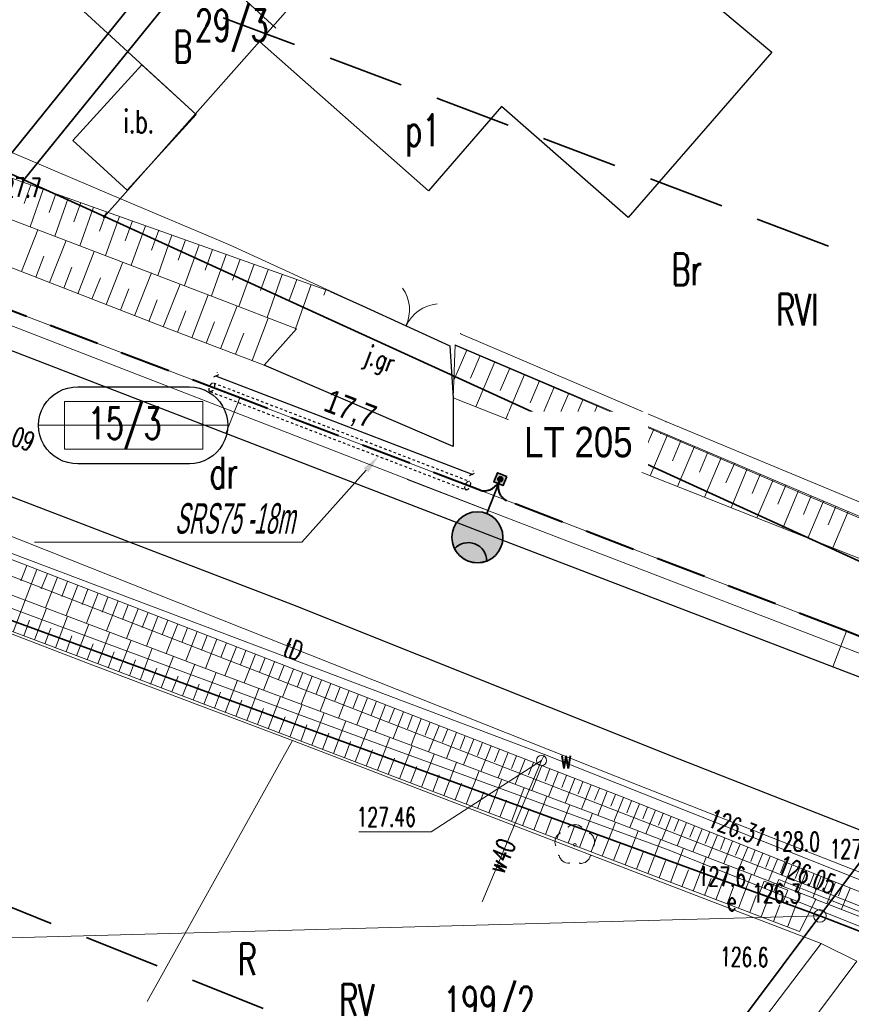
# Model space of a CAD drawing. Header units: metres. Extents: x 6496648 to 6497944, y 5962794 to 5963351.
# Tile 24 of 91: x 6497010 to 6497042, y 5963091 to 5963130. Entities that reach past the tile are written whole.
import ezdxf
from ezdxf import colors
from ezdxf.entities.mleader import LeaderData, LeaderLine
from ezdxf.math import Vec2, Vec3

# ---------------------------------------------------------------- set-up
doc = ezdxf.new("R2010")
doc.units = ezdxf.units.M
doc.header["$MEASUREMENT"] = 0
for name, pattern in [('DASHED', [19.05, 12.7, -6.35]), ('HIDDEN', [0.375, 0.25, -0.125]), ('L_0_04', [1.5, 1, -0.5])]:
    doc.linetypes.add(name, pattern=pattern)
doc.layers.get('0').update_dxf_attribs({"color": 8, "linetype": 'CONTINUOUS', "lineweight": 13})
doc.layers.get('DEFPOINTS').update_dxf_attribs({"linetype": 'CONTINUOUS', "lineweight": 0})
for name, color, linetype, lineweight in [('000_INNE__NIEZYDENTYFIKOWANE_', 8, 'CONTINUOUS', 13), ('209_OPIS_KONTURU_KLASYFIKACYJNEGO', 8, 'CONTINUOUS', 13), ('210_OZNACZENIE_UzYTKU', 8, 'CONTINUOUS', 13), ('211_NR_DZIAlKI', 7, 'CONTINUOUS', 25), ('217_GRANICA_KONTURU_KLASYFIKCYJNEGO', 8, 'CONTINUOUS', 13), ('218_GRANICA_UzYTKU', 8, 'CONTINUOUS', 13), ('219_LINIA_GRANICY', 3, 'CONTINUOUS', 35), ('312_BUDYNEK__POWIERZCHNIA_', 8, 'CONTINUOUS', 30), ('312_NUMER_EWIDENCYJNY_BUDYNKU_ATR124', 8, 'CONTINUOUS', 13), ('BRAMA__LINIA_', 8, 'CONTINUOUS', 13), ('brama__linia____symbol', 8, 'CONTINUOUS', 13), ('drzewo_lisciaste__punkt_', 8, 'CONTINUOUS', 13), ('E_działki', 96, 'CONTINUOUS', 30), ('E_proj_opisy_ośw.', 7, 'CONTINUOUS', 13), ('E_proj_osłona r.', 140, 'L_0_04', 30), ('E_proj_osłona r. opis_obw. 200', 166, 'CONTINUOUS', 9), ('E_proj_ośw_latarnia', 1, 'CONTINUOUS', 35), ('E_proj_ośw_linia_obw. 200', 1, 'L_0_04', 40), ('INNA_BUDOWLA__POWIERZCHNIA_', 8, 'CONTINUOUS', 13), ('INNA_BUDOWLA__POWIERZCHNIA__ATR17', 8, 'CONTINUOUS', 13), ('JEZDNIA__POWIERZCHNIA_', 8, 'CONTINUOUS', 25), ('JEZDNIA__POWIERZCHNIA__ATR17', 8, 'CONTINUOUS', 13), ('murek_oporowy__linia_', 8, 'CONTINUOUS', 13), ('OGRODZENIE_TRWAlE__LINIA_', 8, 'CONTINUOUS', 13), ('PRZEWoD_ELEKTROENERGETYCZNY__LINIA_', 1, 'CONTINUOUS', 13), ('PRZEWoD_KANALIZACYJNY__LINIA_', 36, 'CONTINUOUS', 13), ('PRZEWoD_TELEKOMUNIKACYJNY__LINIA_', 30, 'CONTINUOUS', 13), ('PRZEWoD_TELEKOMUNIKACYJNY__LINIA__ATR1', 30, 'CONTINUOUS', 13), ('PRZEWoD_WODOCIaGOWY__LINIA_', 5, 'CONTINUOUS', 13), ('PRZEWoD_WODOCIaGOWY__LINIA__ATR1', 5, 'CONTINUOUS', 13), ('PUNKT_O_OKREsLONEJ_WYSOKOsCI__SIEc_KANALIZACYJNA__ATR2', 36, 'CONTINUOUS', 13), ('PUNKT_O_OKREsLONEJ_WYSOKOsCI__SIEc_WODOCIaGOWA__ATR2', 5, 'CONTINUOUS', 13), ('PUNKT_WYSOKOsCIOWY_NATURALNY_ATR2', 8, 'CONTINUOUS', 13), ('PUNKT_WYSOKOsCIOWY_SZTUCZNY_ATR2', 8, 'CONTINUOUS', 13), ('RoW_MELIORACYJNY__POWIERZCHNIA_', 8, 'CONTINUOUS', 13), ('SKARPA_NIEUMOCNIONA__POWIERZCHNIA_', 8, 'CONTINUOUS', 13), ('szafa_elektroenergetyczna__punkt_', 1, 'CONTINUOUS', 13), ('SZAFA_ELEKTROENERGETYCZNA__PUNKT__ATR17', 1, 'CONTINUOUS', 13), ('ZAKRES', 190, 'L_0_04', 35), ('zasuwa___siec_wodociagowa__punkt_', 5, 'CONTINUOUS', 13), ('ZASUWA___SIEC_WODOCIaGOWA__PUNKT__ATR17', 5, 'CONTINUOUS', 13)]:
    doc.layers.add(name, color=color, linetype=linetype, lineweight=lineweight)
doc.layers.add('E_pomocnicza', color=3, linetype='CONTINUOUS', lineweight=13, plot=False)
doc.styles.add('Andy', font='arial.ttf', dxfattribs={"height": 2})
doc.styles.add('Annotative', font='simplex.shx')
doc.styles.add('Narrow', font='ARIALN.TTF', dxfattribs={"height": 2})
doc.styles.get("Standard").update_dxf_attribs({"font": 'simplex.shx'})
doc.dimstyles.new('wymiary', dxfattribs={"dimtxt": 0.65, "dimasz": 0.25, "dimexe": 0.25, "dimexo": 1, "dimgap": 0.1, "dimtad": 1, "dimzin": 1, "dimtxsty": 'Annotative', "dimblk": 'OBLIQUE', "dimcen": 0.0025, "dimdle": 0.05, "dimadec": 0, "dimazin": 0, "dimtfac": 1, "dimtmove": 0, "dimatfit": 3, "dimldrblk": 'NONE', "dimfxl": 1, "dimarcsym": 0})

# ---------------------------------------------------------------- blocks, each defined once
blk = doc.blocks.new('GRO')
at = {"color": 0, "linetype": 'Continuous', "lineweight": 13}
blk.add_circle((0, 0), 0.1, dxfattribs=at)
blk = doc.blocks.new('GRT')
at = {"color": 0, "linetype": 'Continuous', "lineweight": 18}
blk.add_circle((0, 0), 0.5, dxfattribs=at)
blk = doc.blocks.new('A$C5E955987')
at = {"layer": 'E_proj_ośw_latarnia'}
h = blk.add_hatch(color=7, dxfattribs=at)
h.dxf.hatch_style = 1
h.paths.add_polyline_path([(3.223, 1.824, 1), (3.408, 1.892, 1)], flags=0)
h.paths.add_polyline_path([(3.2, 1.606), (3.567, 1.742), (3.431, 2.111), (3.064, 1.976)])
h.paths.add_polyline_path([(3.223, 1.824, -1), (3.408, 1.892, -1)], flags=16)
h.paths.add_polyline_path([(0.071, 1.38, -0.683546), (0.557, 0.106, 0.679532), (1.952, 1.355, 0.687575)])
h = blk.add_hatch(color=7, dxfattribs=at)
h.dxf.hatch_style = 1
h.paths.add_polyline_path([(3.223, 1.824, 1), (3.408, 1.892, 1)])
blk.add_hatch(color=256, dxfattribs=at).paths.add_polyline_path([(0.071, 1.38, 0.389707), (0.557, 0.106), (0.557, 0.106, 0.683546)])
blk.add_lwpolyline([(3.567, 1.742), (3.2, 1.606), (3.064, 1.976), (3.431, 2.111)], close=True, dxfattribs=at)
at = {"layer": 'E_proj_ośw_latarnia', "flags": 128}
blk.add_lwpolyline([(3.132, 1.791), (1.952, 1.355)], dxfattribs=at)
at = {"layer": 'E_proj_ośw_latarnia'}
blk.add_lwpolyline([(0.071, 1.38, 0.389707), (0.557, 0.106), (0.557, 0.106, 0.683546)], format="xyb", close=True, dxfattribs=at)
for centre, radius in [((1.007, 1.007), 1.007), ((3.315, 1.858), 0.0984)]:
    blk.add_circle(centre, radius, dxfattribs=at)
blk = doc.blocks.new('*U21')
at = {"linetype": 'Continuous', "flags": 128}
blk.add_lwpolyline([(0.393, -1.118, -1.023376), (0.393, 1.118), (3.637, 1.118, -1.000213), (3.637, -1.118)], format="xyb", close=True, dxfattribs=at)
at = {"layer": 'E_pomocnicza', "color": 7, "lineweight": 0, "flags": 128}
for points in [[(0, 0.696), (0, -0.696), (4.03, -0.696), (4.03, 0.696), (0, 0.696)], [(-0.734, 0), (4.755, 0)]]:
    blk.add_lwpolyline(points, dxfattribs=at)
blk = doc.blocks.new('_Oblique')
at = {"color": 0, "linetype": 'ByBlock', "lineweight": -2}
blk.add_line((-0.5, -0.5), (0.5, 0.5), dxfattribs=at)
blk = doc.blocks.new('*D35')
at = {"layer": 'DEFPOINTS', "color": 0}
for p in [(0, 0), (15.78, -8.106), (15.392, -8.786)]:
    blk.add_point(p, dxfattribs=at)
at = {"layer": 'E_pomocnicza', "color": 0, "lineweight": -2}
for p, q in [((0.345, 0.705), (15.824, -8.131)), ((0.496, 0.868), (0.512, 0.897)), ((15.888, -7.917), (15.904, -7.889))]:
    blk.add_line(p, q, dxfattribs=at)
at = {"layer": 'E_pomocnicza', "color": 0, "lineweight": -2, "xscale": 0.25, "yscale": 0.25, "zscale": 0.25}
for p, rotation in [((0.388, 0.68), 150.282775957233), ((15.78, -8.106), 330.282775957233)]:
    blk.add_blockref('_Oblique', p, dxfattribs=dict(at, rotation=rotation))
at = {"layer": 'E_pomocnicza', "color": 0, "linetype": 'Continuous', "lineweight": 0, "insert": (8.581, -2.843), "char_height": 2, "attachment_point": 5, "rotation": 330.28278, "style": 'Narrow'}
blk.add_mtext('{\\H0.75x;17,7}', dxfattribs=at)
blk = doc.blocks.new('_None')
blk = doc.blocks.new('*U34')
at = {"linetype": 'HIDDEN', "ltscale": 0.2}
for p, q in [((0.149, 0.261), (15.541, -8.525)), ((-0.149, -0.261), (15.244, -9.046))]:
    blk.add_line(p, q, dxfattribs=at)
at = {"linetype": 'DASHED', "ltscale": 0.02}
for centre in [(0, 0), (15.392, -8.786)]:
    blk.add_ellipse(centre, major_axis=(-0.149, -0.261), ratio=0.5, dxfattribs=at)
at = {"layer": 'E_pomocnicza', "color": 4, "lineweight": 0}
dim = blk.add_aligned_dim(p1=(0, 0), p2=(15.392, -8.786), distance=0.783, text='{\\H0.75x;<>}', dimstyle='wymiary', override={"dimtxt": 1.3, "dimtad": 2, "dimdec": 1, "dimlfac": 1, "dimrnd": 0, "dimtxsty": 'Narrow'}, dxfattribs=at)
dim.commit()
dim.dimension.update_dxf_attribs({"geometry": '*D35', "text_midpoint": (8.581, -2.843)})

msp = doc.modelspace()

# ---------------------------------------------------------------- linework, layer by layer
at = {"layer": '000_INNE__NIEZYDENTYFIKOWANE_', "flags": 128}
for points in [[(6497010.14, 5963123.51), (6497009.88, 5963122.78)], [(6497010.63, 5963123.33), (6497010.11, 5963121.86)], [(6497011.12, 5963123.16), (6497010.86, 5963122.42)], [(6497011.61, 5963122.98), (6497011.08, 5963121.49)], [(6497012.11, 5963122.81), (6497011.84, 5963122.05)], [(6497012.61, 5963122.63), (6497012.07, 5963121.11)], [(6497013.12, 5963122.45), (6497012.85, 5963121.68)], [(6497013.63, 5963122.27), (6497013.08, 5963120.73)], [(6497014.14, 5963122.09), (6497013.86, 5963121.31)], [(6497014.66, 5963121.9), (6497014.1, 5963120.34)], [(6497009.77, 5963120.09), (6497010.42, 5963121.74)], [(6497015.18, 5963121.72), (6497014.9, 5963120.93)], [(6497015.7, 5963121.53), (6497015.14, 5963119.94)], [(6497010.88, 5963119.66), (6497011.53, 5963121.32)], [(6497016.23, 5963121.34), (6497015.95, 5963120.54)], [(6497016.77, 5963121.15), (6497016.19, 5963119.54)], [(6497010.33, 5963119.87), (6497010.65, 5963120.7)], [(6497011.99, 5963119.22), (6497012.64, 5963120.89)], [(6497017.3, 5963120.96), (6497017.01, 5963120.15)], [(6497017.84, 5963120.77), (6497017.26, 5963119.13)], [(6497013.11, 5963118.79), (6497013.76, 5963120.46)], [(6497018.39, 5963120.58), (6497018.09, 5963119.75)], [(6497018.94, 5963120.38), (6497018.34, 5963118.71)], [(6497011.44, 5963119.44), (6497011.76, 5963120.27)], [(6497014.23, 5963118.35), (6497014.89, 5963120.04)], [(6497019.49, 5963120.18), (6497019.19, 5963119.34)], [(6497020.05, 5963119.98), (6497019.45, 5963118.28)], [(6497012.55, 5963119.01), (6497012.88, 5963119.84)], [(6497015.36, 5963117.91), (6497016.02, 5963119.6)], [(6497020.62, 5963119.78), (6497020.31, 5963118.92)], [(6497021.19, 5963119.58), (6497020.57, 5963117.84)], [(6497013.67, 5963118.57), (6497014, 5963119.41)], [(6497016.49, 5963117.48), (6497017.13, 5963119.18)], [(6497021.77, 5963119.37), (6497021.69, 5963119.16)], [(6497014.79, 5963118.13), (6497015.12, 5963118.98)], [(6497015.92, 5963117.7), (6497016.25, 5963118.55)], [(6497017.62, 5963117.05), (6497018.27, 5963118.74)], [(6497017.05, 5963117.27), (6497017.38, 5963118.11)], [(6497018.86, 5963116.58), (6497019.5, 5963118.26)], [(6497018.21, 5963116.83), (6497018.53, 5963117.67)], [(6497027.32, 5963117), (6497026.81, 5963115.81)], [(6497027.85, 5963116.78), (6497027.47, 5963115.89)], [(6497028.43, 5963116.53), (6497027.68, 5963114.76)], [(6497029.02, 5963116.28), (6497028.64, 5963115.4)], [(6497029.6, 5963116.04), (6497028.86, 5963114.29)], [(6497030.19, 5963115.79), (6497029.82, 5963114.92)], [(6497030.77, 5963115.54), (6497030.04, 5963113.83)], [(6497031.34, 5963115.3), (6497030.98, 5963114.45)], [(6497031.91, 5963115.06), (6497031.19, 5963113.37)], [(6497032.47, 5963114.82), (6497032.12, 5963113.98)], [(6497033.03, 5963114.58), (6497032.33, 5963112.92)], [(6497033.59, 5963114.35), (6497033.24, 5963113.52)], [(6497034.14, 5963114.11), (6497033.45, 5963112.48)], [(6497034.69, 5963113.88), (6497034.34, 5963113.07)], [(6497035.23, 5963113.65), (6497034.55, 5963112.04)], [(6497035.76, 5963113.42), (6497035.43, 5963112.63)], [(6497036.3, 5963113.2), (6497035.63, 5963111.62)], [(6497036.83, 5963112.97), (6497036.49, 5963112.19)], [(6497037.35, 5963112.75), (6497036.69, 5963111.2)], [(6497037.87, 5963112.53), (6497037.54, 5963111.76)], [(6497038.38, 5963112.31), (6497037.74, 5963110.78)], [(6497038.89, 5963112.09), (6497038.57, 5963111.34)], [(6497039.4, 5963111.88), (6497038.76, 5963110.38)], [(6497039.9, 5963111.67), (6497039.59, 5963110.92)], [(6497040.4, 5963111.46), (6497039.78, 5963109.98)], [(6497040.9, 5963111.25), (6497040.59, 5963110.51)], [(6497041.39, 5963111.04), (6497040.77, 5963109.58)], [(6497041.87, 5963110.83), (6497041.57, 5963110.11)], [(6497042.36, 5963110.63), (6497041.75, 5963109.2)], [(6497009.98, 5963108.51), (6497009.74, 5963107.9)], [(6497010.38, 5963108.35), (6497009.91, 5963107.14)], [(6497010.79, 5963108.19), (6497010.55, 5963107.59)], [(6497011.19, 5963108.04), (6497010.72, 5963106.83)], [(6497011.59, 5963107.88), (6497011.36, 5963107.28)], [(6497011.99, 5963107.73), (6497011.53, 5963106.53)], [(6497012.39, 5963107.57), (6497012.16, 5963106.97)], [(6497009.44, 5963105.89), (6497009.91, 5963107.14)], [(6497012.79, 5963107.42), (6497012.33, 5963106.23)], [(6497013.18, 5963107.26), (6497012.95, 5963106.67)], [(6497013.58, 5963107.11), (6497013.12, 5963105.93)], [(6497010.28, 5963105.57), (6497010.75, 5963106.82)], [(6497013.97, 5963106.96), (6497013.75, 5963106.37)], [(6497014.37, 5963106.8), (6497013.91, 5963105.63)], [(6497009.86, 5963105.73), (6497010.09, 5963106.35)], [(6497011.11, 5963105.26), (6497011.58, 5963106.51)], [(6497014.76, 5963106.65), (6497014.53, 5963106.06)], [(6497015.15, 5963106.5), (6497014.7, 5963105.33)], [(6497015.54, 5963106.35), (6497015.31, 5963105.77)], [(6497010.69, 5963105.41), (6497010.93, 5963106.04)], [(6497011.94, 5963104.94), (6497012.42, 5963106.19)], [(6497015.93, 5963106.2), (6497015.48, 5963105.04)], [(6497016.32, 5963106.05), (6497016.09, 5963105.47)], [(6497011.53, 5963105.1), (6497011.76, 5963105.73)], [(6497012.78, 5963104.63), (6497013.25, 5963105.88)], [(6497013.61, 5963104.31), (6497014.09, 5963105.56)], [(6497016.7, 5963105.9), (6497016.25, 5963104.74)], [(6497017.09, 5963105.75), (6497016.86, 5963105.17)], [(6497017.47, 5963105.6), (6497017.03, 5963104.45)], [(6497012.36, 5963104.79), (6497012.6, 5963105.41)], [(6497014.45, 5963103.99), (6497014.92, 5963105.25)], [(6497017.85, 5963105.45), (6497017.63, 5963104.88)], [(6497018.24, 5963105.3), (6497017.79, 5963104.16)], [(6497013.19, 5963104.47), (6497013.43, 5963105.1)], [(6497014.03, 5963104.15), (6497014.27, 5963104.78)], [(6497015.28, 5963103.68), (6497015.76, 5963104.93)], [(6497018.62, 5963105.15), (6497018.4, 5963104.59)], [(6497018.99, 5963105.01), (6497018.55, 5963103.88)], [(6497019.37, 5963104.86), (6497019.15, 5963104.3)], [(6497014.86, 5963103.83), (6497015.1, 5963104.46)], [(6497016.12, 5963103.36), (6497016.6, 5963104.61)], [(6497019.75, 5963104.71), (6497019.31, 5963103.59)], [(6497020.12, 5963104.57), (6497019.9, 5963104.01)], [(6497020.49, 5963104.42), (6497020.06, 5963103.31)], [(6497015.7, 5963103.52), (6497015.94, 5963104.14)], [(6497016.96, 5963103.04), (6497017.44, 5963104.29)], [(6497020.86, 5963104.28), (6497020.65, 5963103.73)], [(6497021.23, 5963104.14), (6497020.8, 5963103.04)], [(6497016.54, 5963103.2), (6497016.78, 5963103.82)], [(6497017.8, 5963102.71), (6497018.28, 5963103.98)], [(6497018.65, 5963102.39), (6497019.13, 5963103.66)], [(6497021.6, 5963103.99), (6497021.38, 5963103.44)], [(6497021.96, 5963103.85), (6497021.54, 5963102.76)], [(6497022.33, 5963103.71), (6497022.12, 5963103.17)], [(6497017.38, 5963102.88), (6497017.62, 5963103.51)], [(6497019.5, 5963102.07), (6497019.98, 5963103.34)], [(6497022.69, 5963103.57), (6497022.27, 5963102.49)], [(6497023.05, 5963103.43), (6497022.84, 5963102.89)], [(6497023.41, 5963103.29), (6497022.99, 5963102.22)], [(6497018.22, 5963102.55), (6497018.46, 5963103.19)], [(6497019.07, 5963102.23), (6497019.31, 5963102.87)], [(6497020.35, 5963101.74), (6497020.84, 5963103.02)], [(6497023.77, 5963103.15), (6497023.56, 5963102.61)], [(6497024.12, 5963103.01), (6497023.71, 5963101.95)], [(6497024.48, 5963102.87), (6497024.27, 5963102.34)], [(6497019.92, 5963101.91), (6497020.17, 5963102.54)], [(6497021.21, 5963101.42), (6497021.7, 5963102.7)], [(6497024.83, 5963102.73), (6497024.42, 5963101.68)], [(6497025.18, 5963102.6), (6497024.98, 5963102.07)], [(6497025.53, 5963102.46), (6497025.13, 5963101.42)], [(6497020.78, 5963101.58), (6497021.02, 5963102.22)], [(6497022.07, 5963101.09), (6497022.56, 5963102.38)], [(6497025.88, 5963102.33), (6497025.68, 5963101.81)], [(6497026.23, 5963102.19), (6497025.82, 5963101.16)], [(6497021.64, 5963101.25), (6497021.88, 5963101.9)], [(6497022.93, 5963100.76), (6497023.42, 5963102.05)], [(6497023.8, 5963100.43), (6497024.29, 5963101.73)], [(6497026.57, 5963102.06), (6497026.37, 5963101.54)], [(6497026.92, 5963101.92), (6497026.52, 5963100.9)], [(6497027.26, 5963101.79), (6497027.06, 5963101.28)], [(6497022.5, 5963100.92), (6497022.74, 5963101.57)], [(6497024.67, 5963100.09), (6497025.17, 5963101.4)], [(6497027.6, 5963101.66), (6497027.2, 5963100.64)], [(6497027.94, 5963101.52), (6497027.74, 5963101.02)], [(6497028.28, 5963101.39), (6497027.88, 5963100.38)], [(6497023.36, 5963100.59), (6497023.61, 5963101.24)], [(6497024.23, 5963100.26), (6497024.48, 5963100.91)], [(6497025.54, 5963099.76), (6497026.04, 5963101.07)], [(6497028.61, 5963101.26), (6497028.42, 5963100.76)], [(6497028.95, 5963101.13), (6497028.56, 5963100.13)], [(6497029.28, 5963101), (6497029.09, 5963100.5)], [(6497025.11, 5963099.93), (6497025.36, 5963100.58)], [(6497026.42, 5963099.43), (6497026.92, 5963100.74)], [(6497029.62, 5963100.87), (6497029.23, 5963099.88)], [(6497029.95, 5963100.74), (6497029.75, 5963100.25)], [(6497030.28, 5963100.62), (6497029.89, 5963099.63)], [(6497025.98, 5963099.59), (6497026.23, 5963100.25)], [(6497027.3, 5963099.09), (6497027.81, 5963100.41)], [(6497030.6, 5963100.49), (6497030.41, 5963100)], [(6497030.93, 5963100.36), (6497030.55, 5963099.38)], [(6497031.26, 5963100.23), (6497031.07, 5963099.75)], [(6497026.86, 5963099.26), (6497027.11, 5963099.92)], [(6497028.19, 5963098.75), (6497028.7, 5963100.08)], [(6497029.08, 5963098.41), (6497029.59, 5963099.75)], [(6497031.58, 5963100.11), (6497031.2, 5963099.14)], [(6497031.9, 5963099.98), (6497031.72, 5963099.5)], [(6497032.23, 5963099.86), (6497031.85, 5963098.9)], [(6497027.75, 5963098.92), (6497028, 5963099.58)], [(6497029.97, 5963098.07), (6497030.48, 5963099.41)], [(6497032.55, 5963099.73), (6497032.36, 5963099.25)], [(6497032.86, 5963099.61), (6497032.49, 5963098.65)], [(6497033.18, 5963099.48), (6497033, 5963099.01)], [(6497033.5, 5963099.36), (6497033.12, 5963098.41)], [(6497028.63, 5963098.58), (6497028.89, 5963099.25)], [(6497030.87, 5963097.73), (6497031.38, 5963099.07)], [(6497033.81, 5963099.23), (6497033.63, 5963098.76)], [(6497034.13, 5963099.11), (6497033.75, 5963098.17)], [(6497034.44, 5963098.98), (6497034.26, 5963098.52)], [(6497029.52, 5963098.24), (6497029.78, 5963098.91)], [(6497030.42, 5963097.9), (6497030.67, 5963098.57)], [(6497031.77, 5963097.39), (6497032.28, 5963098.74)], [(6497034.76, 5963098.86), (6497034.38, 5963097.93)], [(6497035.07, 5963098.73), (6497034.88, 5963098.27)], [(6497035.38, 5963098.61), (6497035.01, 5963097.69)], [(6497031.32, 5963097.56), (6497031.57, 5963098.23)], [(6497032.66, 5963097.04), (6497033.18, 5963098.39)], [(6497035.68, 5963098.49), (6497035.5, 5963098.03)], [(6497035.99, 5963098.37), (6497035.62, 5963097.45)], [(6497036.3, 5963098.24), (6497036.11, 5963097.79)], [(6497032.22, 5963097.21), (6497032.47, 5963097.89)], [(6497033.56, 5963096.7), (6497034.08, 5963098.05)], [(6497036.6, 5963098.12), (6497036.24, 5963097.21)], [(6497036.9, 5963098), (6497036.72, 5963097.55)], [(6497037.2, 5963097.88), (6497036.84, 5963096.98)], [(6497033.11, 5963096.87), (6497033.37, 5963097.54)], [(6497034.46, 5963096.36), (6497034.97, 5963097.7)], [(6497037.5, 5963097.76), (6497037.33, 5963097.31)], [(6497037.8, 5963097.64), (6497037.45, 5963096.75)], [(6497038.1, 5963097.52), (6497037.92, 5963097.08)], [(6497034.01, 5963096.53), (6497034.27, 5963097.2)], [(6497035.35, 5963096.01), (6497035.87, 5963097.36)], [(6497038.4, 5963097.4), (6497038.04, 5963096.52)], [(6497038.69, 5963097.29), (6497038.52, 5963096.84)], [(6497038.99, 5963097.17), (6497038.64, 5963096.29)], [(6497039.28, 5963097.05), (6497039.11, 5963096.61)], [(6497034.91, 5963096.19), (6497035.16, 5963096.86)], [(6497036.25, 5963095.67), (6497036.76, 5963097.01)], [(6497037.14, 5963095.33), (6497037.65, 5963096.67)], [(6497039.57, 5963096.93), (6497039.22, 5963096.07)], [(6497039.86, 5963096.82), (6497039.69, 5963096.39)], [(6497040.15, 5963096.7), (6497039.81, 5963095.84)], [(6497035.8, 5963095.84), (6497036.06, 5963096.51)], [(6497038.03, 5963094.99), (6497038.54, 5963096.33)], [(6497040.44, 5963096.59), (6497040.27, 5963096.16)], [(6497040.72, 5963096.47), (6497040.38, 5963095.62)], [(6497041.01, 5963096.36), (6497040.84, 5963095.93)], [(6497041.29, 5963096.25), (6497040.96, 5963095.4)], [(6497036.69, 5963095.5), (6497036.95, 5963096.17)], [(6497038.93, 5963094.65), (6497039.44, 5963095.98)], [(6497041.58, 5963096.13), (6497041.41, 5963095.71)], [(6497041.86, 5963096.02), (6497041.52, 5963095.17)], [(6497042.14, 5963095.91), (6497041.98, 5963095.48)], [(6497037.59, 5963095.16), (6497037.84, 5963095.83)], [(6497038.48, 5963094.82), (6497038.73, 5963095.49)], [(6497039.97, 5963094.25), (6497040.48, 5963095.58)], [(6497042.43, 5963095.79), (6497042.09, 5963094.95)], [(6497039.41, 5963094.47), (6497039.66, 5963095.13)]]:
    msp.add_lwpolyline(points, dxfattribs=at)
at = {"layer": '217_GRANICA_KONTURU_KLASYFIKCYJNEGO', "flags": 128}
for points in [[(6497023.34, 5963133.91), (6497013.04, 5963122.26)], [(6497013.04, 5963122.26), (6497049.44, 5963105.64)], [(6497041.24, 5963094.69), (6496980.42, 5963116.91)], [(6496991.4, 5963093.34), (6497041.24, 5963094.69)], [(6497041.24, 5963094.69), (6497015.3, 5963060.02)], [(6497114.13, 5963066.43), (6497041.24, 5963094.69)]]:
    msp.add_lwpolyline(points, dxfattribs=at)
at = {"layer": '218_GRANICA_UzYTKU', "flags": 128}
for points in [[(6497008.88, 5963124.15), (6497019.47, 5963137.27)], [(6497009.86, 5963123.71), (6497020.28, 5963136.57)], [(6497013.04, 5963122.26), (6497023.34, 5963133.91)], [(6497008.88, 5963124.15), (6497009.86, 5963123.71)], [(6497009.86, 5963123.71), (6497013.04, 5963122.26)], [(6497013.04, 5963122.26), (6497049.44, 5963105.64)], [(6496980.42, 5963116.91), (6497041.24, 5963094.69)], [(6497041.24, 5963094.69), (6497049.44, 5963105.64)], [(6496991.4, 5963093.34), (6497041.24, 5963094.69)], [(6497041.24, 5963094.69), (6497015.3, 5963060.02)], [(6497114.13, 5963066.43), (6497041.24, 5963094.69)]]:
    msp.add_lwpolyline(points, dxfattribs=at)
at = {"layer": '219_LINIA_GRANICY', "flags": 128}
for points in [[(6497008.88, 5963124.15), (6497019.47, 5963137.27)], [(6497020.28, 5963136.57), (6497009.86, 5963123.71)], [(6497023.34, 5963133.91), (6497013.04, 5963122.26)], [(6497009.86, 5963123.71), (6497008.88, 5963124.15)], [(6497013.04, 5963122.26), (6497009.86, 5963123.71)], [(6497049.44, 5963105.64), (6497013.04, 5963122.26)], [(6496980.42, 5963116.91), (6497041.24, 5963094.69)], [(6497049.44, 5963105.64), (6497041.24, 5963094.69)], [(6497015.3, 5963060.02), (6497041.24, 5963094.69)], [(6497114.13, 5963066.43), (6497041.24, 5963094.69)]]:
    msp.add_lwpolyline(points, dxfattribs=at)
at = {"layer": '312_BUDYNEK__POWIERZCHNIA_', "flags": 128}
for points in [[(6497030.1, 5963136.5), (6497039.35, 5963128.74)], [(6497019.15, 5963129.16), (6497023.34, 5963133.91)], [(6497025.81, 5963123.28), (6497019.15, 5963129.16)], [(6497039.35, 5963128.74), (6497033.69, 5963122.23)], [(6497028.69, 5963126.6), (6497025.81, 5963123.28)], [(6497033.69, 5963122.23), (6497028.69, 5963126.6)]]:
    msp.add_lwpolyline(points, dxfattribs=at)
at = {"layer": 'BRAMA__LINIA_', "flags": 128}
msp.add_lwpolyline([(6497023.21, 5963118.74), (6497026.65, 5963117.16)], dxfattribs=at)
at = {"layer": 'brama__linia____symbol'}
for centre, radius, start, end in [((6497023.575, 5963118.58), 1.491, 335.0543, 35.388), ((6497026.281, 5963117.339), 1.481, 94.9322, 155.6764)]:
    msp.add_arc(centre, radius, start, end, dxfattribs=at)
at = {"layer": 'DEFPOINTS', "linetype": 'Continuous'}
for points in [[(6497088.043, 5963087.571), (6497060.045, 5963098.826), (6497042.297, 5963105.911), (6497018.375, 5963115.111), (6496987.875, 5963126.752), (6496948.56, 5963142.251), (6496913.72, 5963155.871), (6496877.688, 5963170.071), (6496842.01, 5963184.196), (6496806.205, 5963198.271), (6496777.12, 5963209.766), (6496767.44, 5963213.646), (6496738.46, 5963225.696), (6496718.82, 5963233.986)], [(6497071.639, 5963093.954), (6497024.971, 5963111.9), (6497028.163, 5963110.672), (6497028.625, 5963111.871), (6497028.163, 5963110.672), (6496981.543, 5963128.742), (6496986.835, 5963126.691), (6496987.225, 5963127.696), (6496986.835, 5963126.691), (6496940.267, 5963144.895), (6496946.338, 5963142.526), (6496946.539, 5963143.041), (6496946.338, 5963142.526), (6496899.759, 5963160.703), (6496900.187, 5963161.782), (6496899.765, 5963160.7), (6496853.189, 5963178.884), (6496853.577, 5963180.128), (6496853.189, 5963178.884), (6496806.7, 5963197.289), (6496807.198, 5963198.562), (6496806.7, 5963197.289), (6496760.21, 5963215.694)], [(6497017.825, 5963113.715), (6497018.375, 5963115.111)], [(6497041.747, 5963104.516), (6497042.297, 5963105.911)]]:
    msp.add_lwpolyline(points, dxfattribs=at)
at = {"layer": 'drzewo_lisciaste__punkt_'}
msp.add_circle((6497031.58, 5963097.49), 0.05, dxfattribs=at)
for centre, radius, start, end in [((6497031.578, 5963097.865), 0.425, 50.4446, 127.4764), ((6497031.178, 5963097.619), 0.378, 118.0567, 203.6053), ((6497031.943, 5963097.609), 0.418, 338.2102, 56.2161), ((6497031.342, 5963097.154), 0.389, 190.8171, 274.5452), ((6497031.795, 5963097.183), 0.425, 267.1887, 344.2977)]:
    msp.add_arc(centre, radius, start, end, dxfattribs=at)
for p in [(6497031.33, 5963098.2), (6497031.59, 5963098.29), (6497031.85, 5963098.19), (6497031, 5963097.96), (6497032.17, 5963097.95), (6497030.82, 5963097.74), (6497030.83, 5963097.47), (6497032.33, 5963097.45), (6497032.34, 5963097.73), (6497030.95, 5963097.08), (6497032.2, 5963097.07), (6497031.1, 5963096.85), (6497031.37, 5963096.77), (6497031.77, 5963096.77), (6497032.04, 5963096.84)]:
    msp.add_point(p, dxfattribs=at)
at = {"layer": 'E_proj_ośw_linia_obw. 200', "ltscale": 2}
msp.add_lwpolyline([(6497071.239, 5963094.326), (6497060.045, 5963098.826), (6497042.297, 5963105.911), (6497028.884, 5963111.069, -0.436423), (6497028.644, 5963111.906, -0.355927), (6497027.873, 5963111.458), (6497018.375, 5963115.111), (6496987.875, 5963126.752), (6496987.394, 5963126.942, -0.383314), (6496987.246, 5963127.748, -0.370216), (6496986.491, 5963127.298), (6496948.56, 5963142.251), (6496947.093, 5963142.824, -0.414508), (6496946.793, 5963143.688, -0.376233), (6496945.981, 5963143.259), (6496913.72, 5963155.871)], format="xyb", dxfattribs=at)
at = {"layer": 'INNA_BUDOWLA__POWIERZCHNIA_', "flags": 128}
msp.add_lwpolyline([(6497016.66, 5963126.28), (6497004.89, 5963137.08), (6497008.05, 5963140.51), (6497019.8, 5963129.69)], dxfattribs=at)
msp.add_lwpolyline([(6497011.8, 5963125.26), (6497014.52, 5963128.24), (6497016.66, 5963126.28), (6497013.93, 5963123.3)], close=True, dxfattribs=at)
at = {"layer": 'JEZDNIA__POWIERZCHNIA_', "flags": 128}
for points in [[(6496776.57, 5963208.37), (6496797.13, 5963200.25), (6496814.18, 5963193.5), (6496831.73, 5963186.64), (6496851.19, 5963178.96), (6496866.74, 5963172.85), (6496887.54, 5963164.51), (6496902.22, 5963158.75), (6496924.12, 5963150.2), (6496939.31, 5963144.25), (6496956.71, 5963137.46), (6496963.66, 5963134.63), (6496985.92, 5963125.89), (6497006.61, 5963118.04), (6497029.04, 5963109.39), (6497048.07, 5963102.09), (6497070.92, 5963092.77)], [(6497075.74, 5963084.32), (6497062.13, 5963090.14), (6497047.96, 5963096.06), (6497035.7, 5963100.87), (6497020.46, 5963106.95), (6497003.68, 5963113.39), (6496985.62, 5963120.62), (6496966.64, 5963128.06), (6496948.76, 5963135.08), (6496942.28, 5963137.67), (6496921.39, 5963145.9), (6496908.94, 5963150.72), (6496894.1, 5963156.52), (6496884.28, 5963160.3), (6496877.57, 5963162.92), (6496867.92, 5963166.7), (6496856.35, 5963171.3), (6496837.67, 5963178.7), (6496823.99, 5963184.14), (6496806.35, 5963190.97), (6496790.77, 5963197.18), (6496774.9, 5963203.5)], [(6497021.95, 5963119.31), (6497023.21, 5963118.74), (6497026.65, 5963117.16), (6497026.79, 5963115.11), (6497026.78, 5963113.2), (6497019.33, 5963116.4), (6497020.61, 5963117.83)]]:
    msp.add_lwpolyline(points, dxfattribs=at)
at = {"layer": 'murek_oporowy__linia_', "flags": 128}
for points in [[(6497053.05, 5963113.38), (6497049.15, 5963108.37), (6497035.17, 5963114.18), (6497027.08, 5963117.64)], [(6497053.45, 5963113.08), (6497049.35, 5963107.59), (6497034.97, 5963113.72), (6497026.88, 5963117.18)]]:
    msp.add_lwpolyline(points, dxfattribs=at)
at = {"layer": 'murek_oporowy__linia_'}
for p in [(6497027.08, 5963117.64), (6497026.88, 5963117.18), (6497035.17, 5963114.18), (6497034.97, 5963113.72)]:
    msp.add_point(p, dxfattribs=at)
at = {"layer": 'OGRODZENIE_TRWAlE__LINIA_', "flags": 128}
for points in [[(6497023.21, 5963118.74), (6497017.97, 5963121.15), (6497013.31, 5963123.12), (6497008.05, 5963125.35), (6496997.4, 5963129.7)], [(6496986.07, 5963114.12), (6496987.12, 5963113.74), (6496997.42, 5963110.2), (6497002.12, 5963108.6), (6497012.48, 5963104.62), (6497020.45, 5963101.61), (6497041.29, 5963093.6)], [(6497020.45, 5963101.61), (6497014.72, 5963091.31)]]:
    msp.add_lwpolyline(points, dxfattribs=at)
at = {"layer": 'PRZEWoD_ELEKTROENERGETYCZNY__LINIA_', "flags": 128}
for points in [[(6496929.27, 5963137.85), (6496932.38, 5963136.6), (6496940.02, 5963133.62), (6496948.77, 5963130.21), (6496956.17, 5963127.31), (6496960.72, 5963125.47), (6496964.44, 5963123.92), (6496965.65, 5963124.22), (6496968.09, 5963123.29), (6496968.48, 5963122.32), (6496976.84, 5963119.03), (6496983.09, 5963116.72), (6496987.43, 5963115.09), (6496993.42, 5963112.8), (6497002.87, 5963109.24), (6497010.66, 5963106.33), (6497023.83, 5963101.48), (6497035.2, 5963097.32), (6497048.25, 5963092.11), (6497058.85, 5963087.86), (6497065.91, 5963085.27)], [(6497039.42, 5963095.65), (6497039.62, 5963096.12), (6497041.59, 5963095.34), (6497055.29, 5963089.92), (6497056.14, 5963090.45), (6497063.18, 5963087.69), (6497071.07, 5963084.61), (6497079.47, 5963081.34), (6497088.42, 5963077.68), (6497096.88, 5963074.19), (6497111.72, 5963068.19), (6497115.18, 5963076.62), (6497116.11, 5963079.75)]]:
    msp.add_lwpolyline(points, dxfattribs=at)
at = {"layer": 'PRZEWoD_KANALIZACYJNY__LINIA_', "flags": 128}
msp.add_lwpolyline([(6497082.81, 5963079.21), (6497039.28, 5963096.48), (6496994.97, 5963113.67), (6496977.13, 5963121.11), (6496941.88, 5963135.84), (6496903.45, 5963150.65), (6496898.02, 5963153.17), (6496880.14, 5963159.59), (6496870.79, 5963163.35), (6496832.92, 5963177.48), (6496794.6, 5963192.75), (6496784.72, 5963198.85), (6496774.9, 5963202.73)], dxfattribs=at)
at = {"layer": 'PRZEWoD_TELEKOMUNIKACYJNY__LINIA_', "flags": 128}
msp.add_lwpolyline([(6496774.9, 5963201.17), (6496800.16, 5963191.52), (6496821.21, 5963183.45), (6496844.18, 5963174.49), (6496883.32, 5963159.12), (6496886.75, 5963159.1), (6496905.28, 5963150.99), (6497034.08, 5963099.85), (6497081.01, 5963081.42), (6497114.42, 5963068.68), (6497140.82, 5963058.78), (6497145.99, 5963055.02), (6497153.66, 5963050.85), (6497172.46, 5963043.32), (6497202.19, 5963037.61), (6497238.33, 5963036.41), (6497238.76, 5963032.02), (6497245.27, 5963032.35), (6497261.71, 5963034.62), (6497300.12, 5963040.13)], dxfattribs=at)
at = {"layer": 'PRZEWoD_WODOCIaGOWY__LINIA_', "flags": 128}
for points in [[(6496774.9, 5963203.29), (6496784.92, 5963199.33), (6496794.73, 5963193.32), (6496832.97, 5963178.03), (6496870.84, 5963163.85), (6496879.98, 5963160.32), (6496898.15, 5963153.69), (6496903.95, 5963151.25), (6496942.07, 5963136.31), (6496977.37, 5963121.77), (6496995.11, 5963114.36), (6497030.39, 5963101.05), (6497083.14, 5963080.09)], [(6497030.39, 5963101.05), (6497030.27, 5963100.82), (6497027.93, 5963095.25)]]:
    msp.add_lwpolyline(points, dxfattribs=at)
at = {"layer": 'PUNKT_O_OKREsLONEJ_WYSOKOsCI__SIEc_WODOCIaGOWA__ATR2', "flags": 128}
msp.add_lwpolyline([(6497030.27, 5963100.82), (6497025.92, 5963098.01), (6497023.07, 5963098.01)], dxfattribs=at)
at = {"layer": 'RoW_MELIORACYJNY__POWIERZCHNIA_', "flags": 128}
msp.add_lwpolyline([(6496930.17, 5963064.34), (6496948.2, 5963048.42), (6496971.99, 5963027.36), (6496983.2, 5963017.43), (6496985.1, 5963019.97), (6497013.41, 5963056.87), (6497028.87, 5963077.24), (6497041.29, 5963093.6), (6497042.7, 5963092.9), (6497031.04, 5963077.29), (6497013.33, 5963053.38), (6496994.73, 5963028.42), (6496984.8, 5963015.09), (6496979.22, 5963007.57), (6496978.59, 5963006.54), (6496978.33, 5963006.15), (6496968.85, 5962993.46), (6496956.82, 5962977.45)], dxfattribs=at)
at = {"layer": 'SKARPA_NIEUMOCNIONA__POWIERZCHNIA_', "flags": 128}
for points in [[(6497020.61, 5963117.83), (6497017.47, 5963119.05), (6497002.32, 5963124.83), (6496997.49, 5963126.72), (6496997.73, 5963128.16), (6496999.36, 5963127.34), (6497021.95, 5963119.31)], [(6496997.49, 5963126.72), (6497002.32, 5963124.83), (6497017.47, 5963119.05), (6497020.61, 5963117.83), (6497019.33, 5963116.4), (6497015.6, 5963117.82), (6496997.02, 5963125.05)], [(6497026.79, 5963115.11), (6497026.86, 5963117.2)], [(6497026.86, 5963117.2), (6497049.82, 5963107.46)], [(6497075.18, 5963080.74), (6497061.96, 5963086.48), (6497048.96, 5963092.06), (6497044.37, 5963094.06), (6497041.08, 5963095.34), (6497041.03, 5963095.37), (6497032.22, 5963098.76), (6497025.12, 5963101.42), (6497017.45, 5963104.29), (6497005.15, 5963108.94), (6496996.05, 5963112.32), (6496992.44, 5963113.63), (6496987.22, 5963115.51), (6496987.65, 5963116.54), (6496995.39, 5963113.86), (6497004.15, 5963110.77), (6497017.98, 5963105.4), (6497033.45, 5963099.38), (6497042.16, 5963095.9), (6497046.95, 5963094.01), (6497060.84, 5963088.42), (6497072.74, 5963083.61)], [(6497043.61, 5963108.46), (6497026.79, 5963115.11)], [(6497041.08, 5963095.34), (6497040.44, 5963094.07), (6497029.06, 5963098.42), (6497013.04, 5963104.53), (6497004.06, 5963107.91), (6496992.95, 5963112.34), (6496992, 5963112.73), (6496992.44, 5963113.63), (6496996.05, 5963112.32), (6497005.15, 5963108.94), (6497017.45, 5963104.29), (6497025.12, 5963101.42), (6497032.22, 5963098.76), (6497041.03, 5963095.37)]]:
    msp.add_lwpolyline(points, dxfattribs=at)
at = {"layer": 'szafa_elektroenergetyczna__punkt_', "flags": 128}
for points in [[(6497038.86, 5963095.59), (6497039.04, 5963096.06)], [(6497039.04, 5963096.06), (6497039.98, 5963095.71)], [(6497038.86, 5963095.59), (6497039.8, 5963095.24)], [(6497039.8, 5963095.24), (6497039.98, 5963095.71)]]:
    msp.add_lwpolyline(points, dxfattribs=at)
at = {"layer": 'ZAKRES', "ltscale": 3, "flags": 128}
msp.add_lwpolyline([(6497692.5, 5963219.5), (6497716, 5963186.5), (6497672.2, 5963172.1), (6497502, 5963111.8), (6497349, 5963052), (6497312.6, 5963038.4), (6497228.6, 5963030.4), (6497133.5, 5963045.2), (6496948.4, 5963119.5), (6496936.6, 5963083.2), (6496927.9, 5963075.7), (6496873, 5963095.9), (6496849.7, 5963104.2), (6496824.8, 5963105.1), (6496784.8, 5963107.4), (6496786.6, 5963174.3), (6496788.5, 5963184), (6496695.2, 5963217.9), (6496711.8, 5963253.1), (6496961, 5963151.5), (6497143.1, 5963082.8), (6497228.1, 5963066.8), (6497302.3, 5963072), (6497492.1, 5963142.6)], close=True, dxfattribs=at)
at = {"layer": 'zasuwa___siec_wodociagowa__punkt_'}
msp.add_circle((6497030.27, 5963100.82), 0.2, dxfattribs=at)

# ---------------------------------------------------------------- block references
at = {"xscale": 0.5, "yscale": 0.5, "zscale": 0.5}
for name, p in [('GRO', (6497009.86, 5963123.71)), ('GRO', (6497013.04, 5963122.26)), ('GRT', (6497041.24, 5963094.69))]:
    msp.add_blockref(name, p, dxfattribs=at)
at = {"layer": 'E_działki', "xscale": 1.353559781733, "yscale": 1.353559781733, "zscale": 1.353559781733}
msp.add_blockref('*U21', (6497011.464, 5963114.031), dxfattribs=at)
at = {"layer": 'E_proj_osłona r.', "xscale": 0.6096, "yscale": 0.6096, "zscale": 0.6096, "rotation": 8.698023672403}
msp.add_blockref('*U34', (6497017.273, 5963115.531), dxfattribs=at)
at = {"layer": 'E_proj_ośw_latarnia', "rotation": 48.263257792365}
msp.add_blockref('A$C5E955987', (6497027.823, 5963108.195), dxfattribs=at)

# ---------------------------------------------------------------- texts
at = {"layer": '209_OPIS_KONTURU_KLASYFIKACYJNEGO', "width": 0.66}
for s, p in [('RVI', (6497039.52, 5963117.97)), ('RV', (6497022.3, 5963090.75))]:
    msp.add_text(s, height=1.25, dxfattribs=at).set_placement(p)
at = {"layer": '210_OZNACZENIE_UzYTKU', "width": 0.66}
for s, p in [('B', (6497015.76, 5963128.33)), ('Br', (6497035.4, 5963119.55)), ('dr', (6497017.18, 5963111.54)), ('R', (6497018.3, 5963092.35))]:
    msp.add_text(s, height=1.25, dxfattribs=at).set_placement(p)
at = {"layer": '211_NR_DZIAlKI', "width": 0.66}
for s, p in [('29/3', (6497016.61, 5963129.17)), ('15/3', (6497012.39, 5963113.49)), ('199/2', (6497026.4, 5963090.65))]:
    msp.add_text(s, height=1.25, dxfattribs=at).set_placement(p)
at = {"layer": '312_NUMER_EWIDENCYJNY_BUDYNKU_ATR124', "width": 0.66}
msp.add_text('p1', height=1.25, dxfattribs=at).set_placement((6497024.9, 5963125.04))
at = {"layer": 'INNA_BUDOWLA__POWIERZCHNIA__ATR17', "width": 0.66}
msp.add_text('i.b.', height=0.9, dxfattribs=at).set_placement((6497013.8, 5963125.56))
at = {"layer": 'JEZDNIA__POWIERZCHNIA__ATR17', "width": 0.7}
msp.add_text('j.gr', height=0.75, rotation=-20.6, dxfattribs=at).set_placement((6497023.23, 5963116.51))
at = {"layer": 'PRZEWoD_TELEKOMUNIKACYJNY__LINIA__ATR1', "width": 0.66}
msp.add_text('tD', height=0.75, rotation=339.2, dxfattribs=at).set_placement((6497020.02, 5963104.98))
at = {"layer": 'PRZEWoD_WODOCIaGOWY__LINIA__ATR1', "width": 0.66}
msp.add_text('w40', height=0.75, rotation=67.2, dxfattribs=at).set_placement((6497028.77, 5963096.31))
at = {"layer": 'PUNKT_O_OKREsLONEJ_WYSOKOsCI__SIEc_KANALIZACYJNA__ATR2', "width": 0.66}
msp.add_text('126.05', height=0.75, rotation=338.4, dxfattribs=at).set_placement((6497039.51, 5963096.39))
at = {"layer": 'PUNKT_O_OKREsLONEJ_WYSOKOsCI__SIEc_WODOCIaGOWA__ATR2', "width": 0.66}
msp.add_text('127.46', height=0.75, dxfattribs=at).set_placement((6497022.98, 5963098.22))
msp.add_text('126.31', height=0.75, rotation=338.8, dxfattribs=at).set_placement((6497036.77, 5963098.23))
at = {"layer": 'PUNKT_WYSOKOsCIOWY_NATURALNY_ATR2', "width": 0.66}
for s, rotation, p in [('127.7', 359.2, (6497008.64, 5963123.05)), ('128.0', 359.3, (6497039.33, 5963097.26)), ('127.7', 359.2, (6497041.62, 5963096.96)), ('127.6', 359.2, (6497036.42, 5963095.88)), ('126.3', 359.1, (6497038.57, 5963095.22)), ('126.6', 359.2, (6497037.3, 5963092.71))]:
    msp.add_text(s, height=0.75, rotation=rotation, dxfattribs=at).set_placement(p)
at = {"layer": 'PUNKT_WYSOKOsCIOWY_SZTUCZNY_ATR2', "width": 0.66}
msp.add_text('128.09', height=0.75, rotation=339, dxfattribs=at).set_placement((6497007.92, 5963113.82))
at = {"layer": 'SZAFA_ELEKTROENERGETYCZNA__PUNKT__ATR17', "width": 0.66}
msp.add_text('e', height=0.75, dxfattribs=at).set_placement((6497037.58, 5963094.89))
at = {"layer": 'ZASUWA___SIEC_WODOCIaGOWA__PUNKT__ATR17', "width": 0.66}
msp.add_text('w', height=0.75, dxfattribs=at).set_placement((6497031, 5963100.5))

# ---------------------------------------------------------------- next in the draw order: leaders
at = {"layer": 'E_proj_opisy_ośw.', "color": 10}
ml = msp.add_multileader_mtext('Standard', dxfattribs=at)
ml.set_content('\\A1;LT 205', color=10, style='Narrow')
ml.set_leader_properties(color=256)
ml.set_arrow_properties(name='NONE')
ml.build(insert=Vec2(0, 0))
ml.multileader.update_dxf_attribs({"leader_type": 0, "has_dogleg": 0, "has_text_frame": 1, "text_left_attachment_type": 3, "dogleg_length": 0.36, "arrow_head_size": 0, "scale": 0.7})
ctx = ml.context
ctx.base_point, ctx.scale, ctx.char_height, ctx.arrow_head_size, ctx.landing_gap_size, ctx.plane_origin = Vec3(6497029.16, 5963113.356), 0.7, 1.2, 0, 0.42, Vec3(6497879.36, 5963010.126)
ctx.left_attachment = 3
ctx.mtext.insert, ctx.mtext.line_spacing_factor, ctx.mtext.flow_direction = Vec3(6497029.58, 5963113.971), 0.266667, 5
ctx.mtext.has_bg_fill, ctx.mtext.bg_color, ctx.mtext.bg_scale_factor, ctx.mtext.bg_transparency, ctx.mtext.use_window_bg_color = 1, -1073741824, 1.5, 0, 1
at = {"layer": 'E_proj_osłona r. opis_obw. 200', "linetype": 'Continuous', "lineweight": 13}
ml = msp.add_multileader_mtext('Standard', dxfattribs=at)
ml.set_content('{\\fArial Narrow|b0|i0|c238|p34;\\H0.92308x;\\Q12;\\W0.6;SRS75 -18m\\fArial|b0|i0|c238|p34;\\H1.0833x; }', color=256, style='Andy')
ml.set_leader_properties(color=256, linetype='CONTINUOUS', lineweight=-1)
ml.build(insert=Vec2(0, 0))
ml.multileader.update_dxf_attribs({"has_dogleg": 0, "text_left_attachment_type": 6, "text_right_attachment_type": 6, "dogleg_length": 0.36, "arrow_head_size": 0.75})
ctx = ml.context
ctx.base_point, ctx.char_height, ctx.arrow_head_size, ctx.landing_gap_size, ctx.plane_origin = Vec3(6497015.526, 5963109.421), 1.3, 0.75, 0.2, Vec3(6497037.076, 5963098.535)
ctx.left_attachment, ctx.right_attachment, ctx.text_align_type = 6, 6, 1
notes = []
notes.append((ctx, [(0, (1, 1, 0), (6497021.181, 5963109.421), (-1, 0), 0.36, [(0, [(6497023.856, 5963112.827)], 0, [])])]))
ctx.mtext.insert, ctx.mtext.alignment, ctx.mtext.line_spacing_factor, ctx.mtext.line_spacing_style = Vec3(6497018.174, 5963110.961), 2, 0.9, 2
ctx.mtext.has_bg_fill, ctx.mtext.bg_color, ctx.mtext.bg_scale_factor, ctx.mtext.bg_transparency, ctx.mtext.use_window_bg_color = 1, -1073741824, 1, 0, 1
for ctx, leaders in notes:
    for number, flags, end, landing, length, lines in leaders:
        leader = LeaderData()
        leader.index, (leader.has_last_leader_line, leader.has_dogleg_vector, leader.attachment_direction) = number, flags
        leader.last_leader_point, leader.dogleg_vector, leader.dogleg_length = Vec3(end), Vec3(landing), length
        for number, points, colour, breaks in lines:
            line = LeaderLine()
            line.index, line.vertices, line.color, line.breaks = number, Vec3.list(points), colors.encode_raw_color(colour), breaks
            leader.lines.append(line)
        ctx.leaders.append(leader)

doc.saveas('drawing.dxf')
